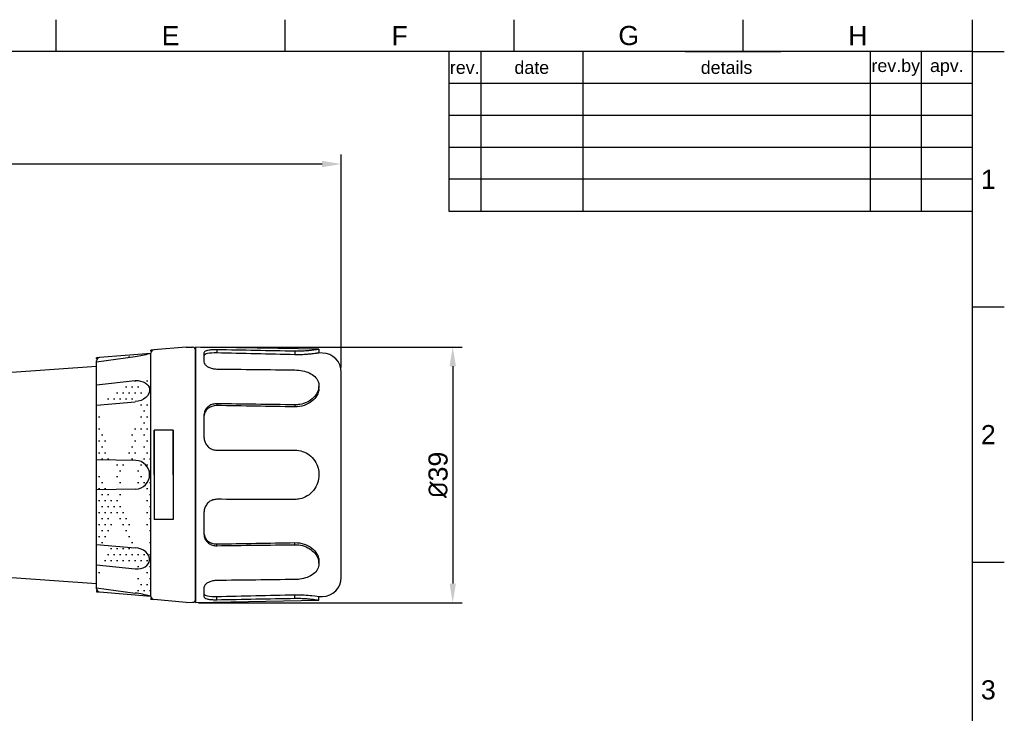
# Model space of a CAD drawing. Header units: millimetres. Extents: x 3504 to 4464, y 353 to 864.
# Tile 10 of 12: x 3647 to 3801, y 454 to 563. Entities that reach past the tile are written whole.
import ezdxf

# ---------------------------------------------------------------- set-up
doc = ezdxf.new("R2010")
doc.units = ezdxf.units.MM
doc.header["$LTSCALE"] = 0.1
for name, color, linetype in [('DIM', 3, 'Continuous'), ('FORM', 7, 'Continuous'), ('TEXT', 2, 'Continuous')]:
    doc.layers.add(name, color=color, linetype=linetype)
doc.styles.get("Standard").update_dxf_attribs({"font": 'arial_0.ttf'})
doc.dimstyles.get("Standard").update_dxf_attribs({"dimtxt": 0.18, "dimasz": 0.18, "dimexe": 0.18, "dimexo": 0.0625, "dimgap": 0.09, "dimtad": 0, "dimtih": 1, "dimtoh": 1, "dimdec": 4, "dimzin": 0, "dimdsep": 46, "dimtxsty": 'Standard', "dimcen": 0.09, "dimadec": 0, "dimazin": 0, "dimtfac": 1, "dimtdec": 4, "dimtofl": 0, "dimtmove": 0, "dimatfit": 3, "dimfxl": 1, "dimtolj": 1, "dimtzin": 0, "dimarcsym": 0})

# ---------------------------------------------------------------- blocks, each defined once
blk = doc.blocks.new('*D5')
at = {"layer": 'Defpoints', "color": 0, "transparency": 16777216}
for p in [(3674.36, 511.85), (3674.07, 471.81), (3714.62, 471.81)]:
    blk.add_point(p, dxfattribs=at)
at = {"layer": 'DIM', "color": 0, "linetype": 'ByBlock', "lineweight": -2, "transparency": 16777216}
for p, q in [((3675.11, 511.85), (3716.12, 511.85)), ((3714.62, 508.85), (3714.62, 474.81)), ((3674.82, 471.81), (3716.12, 471.81))]:
    blk.add_line(p, q, dxfattribs=at)
at = {"layer": 'DIM', "color": 0, "transparency": 16777216}
for points in [[(3714.12, 508.85), (3715.12, 508.85), (3714.62, 511.85)], [(3714.12, 474.81), (3715.12, 474.81), (3714.62, 471.81)]]:
    blk.add_solid(points, dxfattribs=at)
at = {"layer": 'DIM', "color": 0, "transparency": 16777216, "insert": (3712.34, 491.83), "char_height": 3, "attachment_point": 5, "rotation": 90}
blk.add_mtext('\\A1;{\\fISOCPEUR|b0|i0|c0|p34;%%C}39', dxfattribs=at)
blk = doc.blocks.new('*D6')
at = {"layer": 'Defpoints', "color": 0, "transparency": 16777216}
for p in [(3579.98, 540.52), (3697.16, 507.92), (3579.98, 498.65)]:
    blk.add_point(p, dxfattribs=at)
at = {"layer": 'DIM', "color": 0, "linetype": 'ByBlock', "lineweight": -2, "transparency": 16777216}
for p, q in [((3579.98, 499.4), (3579.98, 542.02)), ((3697.16, 508.67), (3697.16, 542.02)), ((3694.16, 540.52), (3582.98, 540.52))]:
    blk.add_line(p, q, dxfattribs=at)
at = {"layer": 'DIM', "color": 0, "transparency": 16777216}
for points in [[(3582.98, 541.02), (3582.98, 540.02), (3579.98, 540.52)], [(3694.16, 541.02), (3694.16, 540.02), (3697.16, 540.52)]]:
    blk.add_solid(points, dxfattribs=at)
at = {"layer": 'DIM', "color": 0, "transparency": 16777216, "insert": (3638.57, 542.81), "char_height": 3, "attachment_point": 5}
blk.add_mtext('\\A1;118', dxfattribs=at)

msp = doc.modelspace()

# ---------------------------------------------------------------- hatches: boundary and pattern name
h = msp.add_hatch()
h.set_pattern_fill('DOTS', color=256, scale=15, style=0)
h.set_pattern_definition([(180, (8162.0811, -1824.0747), (-0.46875, 0.9375), [0, -0.9375])])
edge = h.paths.add_edge_path()
edge.add_line((3658.85922, 480.93266), (3658.85922, 489.49373))
edge.add_line((3658.85922, 505.94798), (3658.85922, 509.53784))
edge.add_line((3658.85922, 494.20493), (3658.85922, 502.766))
edge.add_arc((3660.68738, 446.8383), 26.81935, 436.0360022, 440.94297, ccw=False)
edge.add_line((3658.85922, 474.16082), (3664.90922, 473.32327))
edge.add_arc((3660.68738, 536.86036), 26.81935, 279.05703, 283.9639978, ccw=False)
edge.add_line((3658.85922, 509.53784), (3664.90922, 510.37539))
edge.add_ellipse((3664.90922, 478.64649), major_axis=(2.25, -0.22106), ratio=0.773706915, start_angle=0, end_angle=94.3469571)
edge.add_ellipse((3664.90922, 478.64649), major_axis=(2.25, -0.22106), ratio=0.682262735, start_angle=273.8348268, end_angle=360)
edge.add_line((3658.85922, 477.75067), (3664.90922, 477.104))
edge.add_line((3658.85922, 480.93266), (3664.90922, 480.40413))
edge.add_ellipse((3664.90922, 505.05217), major_axis=(2.25, 0.22106), ratio=0.773706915, start_angle=265.6530429, end_angle=360, ccw=False)
edge.add_ellipse((3664.90922, 505.05217), major_axis=(2.25, 0.22106), ratio=0.682262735, start_angle=0, end_angle=86.1651732, ccw=False)
edge.add_line((3658.85922, 505.94798), (3664.90922, 506.59465))
edge.add_line((3658.85922, 502.766), (3664.90922, 503.29453))
edge.add_line((3664.98774, 489.6007), (3658.85922, 489.49373))
edge.add_arc((3664.90922, 491.84933), 2.25, 272, 448, ccw=False)
edge.add_line((3664.98774, 494.09796), (3658.85922, 494.20493))
edge.add_line((3667.15893, 472.86514), (3667.35922, 472.84933))
edge.add_line((3667.35922, 510.84933), (3667.15922, 510.83359))
edge.add_line((3667.35922, 472.84933), (3667.35922, 510.84933))
edge.add_line((3658.85922, 474.16082), (3658.85922, 477.75067))

# ---------------------------------------------------------------- linework, layer by layer
for p, q in [((3714.0006, 558.13239), (3714.0006, 533.13239)), ((3714.0006, 533.13239), (3796.0006, 533.13239)), ((3658.85922, 509.53784), (3664.90922, 510.37539)), ((3667.35922, 510.84933), (3659.31999, 510.21663)), ((3667.53761, 511.38375), (3667.35922, 511.36814)), ((3667.35922, 511.18907), (3667.35922, 511.36814)), ((3667.35922, 472.78868), (3667.35922, 510.90998)), ((3672.85922, 511.84933), (3667.81564, 511.40807)), ((3672.85922, 511.84933), (3673.86794, 511.83172)), ((3674.35922, 472.36686), (3674.35922, 511.3318)), ((3644.82434, 507.88185), (3658.85922, 508.86327)), ((3659.0429, 510.19482), (3658.85922, 510.18036)), ((3658.85922, 509.99612), (3658.85922, 510.18036)), ((3658.85922, 473.98246), (3658.85922, 509.71817)), ((3658.85922, 505.94798), (3664.90922, 506.59465)), ((3658.85922, 502.766), (3664.90922, 503.29453)), ((3670.85922, 498.84933), (3667.85922, 498.84933)), ((3667.85922, 498.84933), (3667.85922, 484.84933)), ((3667.85922, 491.84147), (3667.85922, 498.84147)), ((3670.85922, 498.84147), (3667.85922, 498.84147)), ((3670.85922, 498.84933), (3670.85922, 484.84933)), ((3670.85922, 491.84147), (3670.85922, 498.84147)), ((3664.98774, 494.09796), (3658.85922, 494.20493)), ((3667.85922, 491.84147), (3667.85922, 484.84147)), ((3670.85922, 491.84147), (3670.85922, 484.84147)), ((3664.98774, 489.6007), (3658.85922, 489.49373)), ((3670.85922, 484.84933), (3667.85922, 484.84933)), ((3670.85922, 484.84147), (3667.85922, 484.84147)), ((3658.85922, 480.93266), (3664.90922, 480.40413)), ((3658.85922, 477.75067), (3664.90922, 477.104)), ((3644.82434, 475.8168), (3658.85922, 474.83539)), ((3658.85922, 474.16082), (3664.90922, 473.32327)), ((3658.85922, 473.70254), (3658.85922, 473.51829)), ((3658.85922, 473.52038), (3659.03948, 473.50615)), ((3659.31987, 473.48401), (3667.35922, 472.84933)), ((3667.35922, 472.50959), (3667.35922, 472.33052)), ((3667.53761, 472.31491), (3667.35922, 472.33052)), ((3672.85922, 471.84933), (3667.81564, 472.29059)), ((3672.85922, 471.84933), (3673.86794, 471.86694))]:
    msp.add_line(p, q)
at = {"color": 0}
for p, q in [((3674.35922, 511.85458), (3674.35922, 471.84408)), ((3693.67234, 511.51747), (3674.35922, 511.85458)), ((3675.67043, 510.94113), (3675.67043, 510.48235)), ((3675.67043, 510.48235), (3675.67043, 510.12905)), ((3694.21157, 510.91943), (3693.65932, 510.9317)), ((3675.67043, 510.12905), (3675.67043, 509.52047)), ((3697.15922, 475.77877), (3697.15922, 507.91989)), ((3675.67043, 501.17808), (3675.67043, 499.92068)), ((3675.67043, 499.92068), (3675.67043, 499.06774)), ((3675.67043, 499.06774), (3675.67043, 497.74829)), ((3675.67043, 485.95037), (3675.67043, 484.63092)), ((3675.67043, 484.63092), (3675.67043, 483.77798)), ((3675.67043, 483.77798), (3675.67043, 482.52058)), ((3675.67043, 474.17819), (3675.67043, 473.56961)), ((3675.67043, 473.56961), (3675.67043, 473.21631)), ((3674.35922, 471.84408), (3693.67234, 472.18119)), ((3675.67043, 473.21631), (3675.67043, 472.75752)), ((3693.65932, 472.76696), (3694.21157, 472.77923))]:
    msp.add_line(p, q, dxfattribs=at)
for centre, radius, start, end in [((3660.68738, 536.86036), 26.81935, 279.05703, 283.9639978), ((3667.85922, 510.90998), 0.5, 95, 180), ((3673.85922, 511.3318), 0.5, 0, 89), ((3659.35922, 509.71817), 0.5, 94.5, 180), ((3664.90922, 491.84933), 2.25, 272, 88), ((3659.35922, 473.98246), 0.5, 180, 265.4860115), ((3660.68738, 446.8383), 26.81935, 76.0360022, 80.94297), ((3667.85922, 472.78868), 0.5, 180, 265), ((3673.85922, 472.36686), 0.5, 271, 0)]:
    msp.add_arc(centre, radius, start, end)
for centre, start, end in [((3694.15922, 507.91989), 0, 89), ((3694.15922, 475.77877), 271, 0)]:
    msp.add_arc(centre, 3, start, end, dxfattribs=at)
at = {"extrusion": (0, 0, -1)}
for ratio, start_param, end_param in [(0.682262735, 4.779319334, 6.283185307), (0.773706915, 0, 1.646665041)]:
    msp.add_ellipse((3664.90922, 505.05217), major_axis=(2.25, 0.22106), ratio=ratio, start_param=start_param, end_param=end_param, dxfattribs=at)
for ratio, start_param, end_param in [(0.773706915, 0, 1.646665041), (0.682262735, 4.779319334, 6.283185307)]:
    msp.add_ellipse((3664.90922, 478.64649), major_axis=(2.25, -0.22106), ratio=ratio, start_param=start_param, end_param=end_param)
at = {"color": 0}
for points, degree, knots in [([(3677.67064, 511.42187), (3677.45655, 511.4257), (3677.23906, 511.42313), (3677.03639, 511.41294), (3676.83334, 511.40273), (3676.64024, 511.38452), (3676.47214, 511.35899), (3676.30709, 511.33392), (3676.16064, 511.30152), (3676.04052, 511.26279), (3675.90288, 511.21841), (3675.79946, 511.1637), (3675.73985, 511.10212), (3675.69208, 511.05277), (3675.67046, 510.99825), (3675.67043, 510.94113)], 3, [0, 0, 0, 0, 0.19945479, 0.19945479, 0.19945479, 0.399413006, 0.399413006, 0.399413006, 0.595114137, 0.595114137, 0.595114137, 0.820624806, 0.820624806, 0.820624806, 1, 1, 1, 1]), ([(3677.65932, 510.92193), (3677.12837, 510.93392), (3676.60221, 510.90469), (3675.91768, 510.76055), (3675.72222, 510.65696), (3675.67214, 510.52997)], 3, [0, 0, 0, 0, 0.539074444, 0.539074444, 1, 1, 1, 1]), ([(3689.90932, 510.64444), (3687.86765, 510.69068), (3685.82599, 510.73692), (3683.78432, 510.78315), (3681.74265, 510.82938), (3679.70098, 510.8756), (3677.65932, 510.92182)], 3, [0, 0, 0, 0, 0.499999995, 0.499999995, 0.499999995, 1, 1, 1, 1]), ([(3689.92194, 511.20132), (3689.91953, 511.09484), (3689.91586, 510.93329), (3689.91305, 510.80903), (3689.91088, 510.71344), (3689.90938, 510.64691), (3689.90927, 510.64231)], 1, [0, 0, 0.19119368, 0.481273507, 0.704411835, 0.876056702, 0.999288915, 1, 1]), ([(3693.66162, 510.93165), (3693.65703, 510.93137), (3693.63522, 510.9275), (3693.5623, 510.91511), (3693.532, 510.90999), (3693.46042, 510.89812), (3693.3777, 510.88459), (3693.27296, 510.86817), (3693.157, 510.85056), (3693.09302, 510.84111), (3692.88772, 510.81195), (3692.7326, 510.79136), (3692.47268, 510.76081), (3692.38139, 510.75068), (3692.18964, 510.73092), (3692.0908, 510.72146), (3691.7858, 510.69478), (3691.57124, 510.67924), (3691.23249, 510.66101), (3691.11674, 510.65579), (3690.87928, 510.64735), (3690.7595, 510.64422), (3690.39863, 510.63825), (3690.15535, 510.63885), (3689.90932, 510.64441)], 3, [0, 0, 0, 0, 0.125, 0.125, 0.1875, 0.1875, 0.25, 0.3125, 0.3125, 0.375, 0.375, 0.5, 0.5, 0.5625, 0.5625, 0.625, 0.625, 0.75, 0.75, 0.8125, 0.8125, 0.875, 0.875, 1, 1, 1, 1]), ([(3693.67464, 511.51743), (3693.67005, 511.51711), (3693.64846, 511.51305), (3693.5787, 511.50044), (3693.54973, 511.49524), (3693.48016, 511.48296), (3693.43931, 511.47583), (3693.30139, 511.45231), (3693.18881, 511.43373), (3692.98894, 511.40321), (3692.91712, 511.39259), (3692.76254, 511.37078), (3692.68078, 511.35974), (3692.42375, 511.32691), (3692.23622, 511.30535), (3691.9301, 511.27562), (3691.82327, 511.2661), (3691.6053, 511.24867), (3691.49396, 511.24073), (3691.15291, 511.2196), (3690.91629, 511.20912), (3690.42322, 511.19762), (3690.17393, 511.1968), (3689.92194, 511.20132)], 3, [0, 0, 0, 0, 0.125, 0.125, 0.1875, 0.1875, 0.25, 0.25, 0.375, 0.375, 0.4375, 0.4375, 0.5, 0.5, 0.625, 0.625, 0.6875, 0.6875, 0.75, 0.75, 0.875, 0.875, 1, 1, 1, 1]), ([(3693.67234, 511.51747), (3693.66953, 511.39102), (3693.66586, 511.22628), (3693.66305, 511.09956), (3693.66088, 511.00209), (3693.65937, 510.9342), (3693.65927, 510.9296)], 1, [0, 0, 0.215867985, 0.497098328, 0.713429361, 0.879837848, 0.999310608, 1, 1]), ([(3675.67043, 509.52047), (3675.67047, 509.40523), (3675.7063, 509.28322), (3675.7857, 509.16541), (3675.8655, 509.04703), (3675.99226, 508.93024), (3676.15053, 508.82728), (3676.2962, 508.73253), (3676.47123, 508.64566), (3676.66613, 508.57794), (3676.86504, 508.50882), (3677.09059, 508.45821), (3677.32005, 508.43247), (3677.43556, 508.41951), (3677.55337, 508.41243), (3677.67064, 508.411)], 3, [0, 0, 0, 0, 0.230061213, 0.230061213, 0.230061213, 0.461810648, 0.461810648, 0.461810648, 0.674376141, 0.674376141, 0.674376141, 0.891948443, 0.891948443, 0.891948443, 1, 1, 1, 1]), ([(3689.92194, 508.26413), (3690.32236, 508.25926), (3690.72842, 508.21585), (3691.10695, 508.13681), (3691.48633, 508.05759), (3691.84826, 507.94047), (3692.16552, 507.79165), (3692.49276, 507.63815), (3692.78101, 507.44669), (3693.01027, 507.22847), (3693.2475, 507.00266), (3693.42786, 506.74188), (3693.53818, 506.46336), (3693.62682, 506.2396), (3693.67228, 506.00018), (3693.67234, 505.7568)], 3, [0, 0, 0, 0, 0.201584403, 0.201584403, 0.201584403, 0.403514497, 0.403514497, 0.403514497, 0.611847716, 0.611847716, 0.611847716, 0.827549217, 0.827549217, 0.827549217, 1, 1, 1, 1]), ([(3693.67234, 505.7568), (3693.67227, 505.4472), (3693.59761, 505.12343), (3693.45498, 504.81373), (3693.31213, 504.50354), (3693.0971, 504.19885), (3692.82562, 503.92989), (3692.55495, 503.66174), (3692.21987, 503.42205), (3691.84843, 503.23768), (3691.4881, 503.05881), (3691.08315, 502.92688), (3690.66813, 502.85852), (3690.42346, 502.81821), (3690.17196, 502.79908), (3689.92194, 502.80238)], 3, [0, 0, 0, 0, 0.220474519, 0.220474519, 0.220474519, 0.4413137, 0.4413137, 0.4413137, 0.661621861, 0.661621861, 0.661621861, 0.875273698, 0.875273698, 0.875273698, 1, 1, 1, 1]), ([(3693.65834, 505.28383), (3693.63603, 504.60629), (3693.23294, 503.884), (3691.86619, 502.80589), (3690.89345, 502.47168), (3689.90932, 502.48717)], 3, [0, 0, 0, 0, 0.492860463, 0.492860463, 1, 1, 1, 1]), ([(3693.65838, 505.28385), (3693.65855, 505.28903), (3693.65892, 505.30079), (3693.6595, 505.31929), (3693.66014, 505.33952), (3693.66079, 505.36023), (3693.66146, 505.3813), (3693.66213, 505.40273), (3693.66282, 505.4245), (3693.66352, 505.44675), (3693.66425, 505.46961), (3693.66499, 505.4931), (3693.66575, 505.51721), (3693.66653, 505.54181), (3693.66732, 505.5669), (3693.66812, 505.59233), (3693.66893, 505.61808), (3693.66976, 505.64416), (3693.67056, 505.66963), (3693.67109, 505.68642), (3693.67134, 505.69435)], 3, [0, 0, 0, 0, 0.037869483, 0.085930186, 0.135186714, 0.185639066, 0.237287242, 0.289177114, 0.342220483, 0.39641735, 0.451767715, 0.509309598, 0.568047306, 0.627980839, 0.689110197, 0.75143538, 0.813811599, 0.877341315, 0.942024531, 1, 1, 1, 1]), ([(3677.67064, 502.9674), (3677.45692, 502.97022), (3677.23962, 502.94664), (3677.03705, 502.89184), (3676.83377, 502.83685), (3676.64082, 502.74867), (3676.47329, 502.63755), (3676.31266, 502.53101), (3676.16939, 502.40293), (3676.04986, 502.26119), (3675.90404, 502.08828), (3675.79489, 501.88612), (3675.73514, 501.67444), (3675.68991, 501.51418), (3675.67053, 501.34607), (3675.67043, 501.17808)], 3, [0, 0, 0, 0, 0.198894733, 0.198894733, 0.198894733, 0.398767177, 0.398767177, 0.398767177, 0.589466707, 0.589466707, 0.589466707, 0.824155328, 0.824155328, 0.824155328, 1, 1, 1, 1]), ([(3677.65932, 502.68341), (3677.12892, 502.69176), (3676.6012, 502.51348), (3675.91805, 501.91909), (3675.72375, 501.54863), (3675.67278, 501.15341)], 3, [0, 0, 0, 0, 0.54012092, 0.54012092, 1, 1, 1, 1]), ([(3689.90932, 502.48731), (3687.86765, 502.51992), (3685.82599, 502.55254), (3683.78432, 502.58515), (3681.74265, 502.61775), (3679.70098, 502.65036), (3677.65932, 502.68296)], 3, [0, 0, 0, 0, 0.500000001, 0.500000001, 0.500000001, 1, 1, 1, 1]), ([(3689.92194, 502.80238), (3689.91953, 502.74211), (3689.91586, 502.65068), (3689.91305, 502.58034), (3689.91088, 502.52624), (3689.90942, 502.48958), (3689.90923, 502.48499)], 1, [0, 0, 0.19119368, 0.481273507, 0.704411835, 0.876056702, 0.999288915, 1, 1]), ([(3675.67043, 497.74829), (3675.67047, 497.51244), (3675.7063, 497.27102), (3675.7857, 497.04498), (3675.8655, 496.81782), (3675.99226, 496.60105), (3676.15053, 496.4145), (3676.2962, 496.2428), (3676.47123, 496.08959), (3676.66613, 495.9726), (3676.86504, 495.8532), (3677.09059, 495.76889), (3677.32005, 495.72858), (3677.43556, 495.70829), (3677.55337, 495.69846), (3677.67064, 495.69854)], 3, [0, 0, 0, 0, 0.230061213, 0.230061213, 0.230061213, 0.461810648, 0.461810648, 0.461810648, 0.674376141, 0.674376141, 0.674376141, 0.891948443, 0.891948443, 0.891948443, 1, 1, 1, 1]), ([(3689.92194, 495.71137), (3690.32249, 495.71166), (3690.7287, 495.64362), (3691.10734, 495.51398), (3691.48679, 495.38407), (3691.84875, 495.1891), (3692.166, 494.94533), (3692.49303, 494.69406), (3692.78113, 494.38437), (3693.01031, 494.04152), (3693.24773, 493.68635), (3693.42819, 493.28589), (3693.53847, 492.87208), (3693.62694, 492.54011), (3693.67228, 492.19325), (3693.67234, 491.84933)], 3, [0, 0, 0, 0, 0.201649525, 0.201649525, 0.201649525, 0.403616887, 0.403616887, 0.403616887, 0.611848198, 0.611848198, 0.611848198, 0.827690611, 0.827690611, 0.827690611, 1, 1, 1, 1]), ([(3693.67234, 491.84933), (3693.67227, 491.41148), (3693.59761, 490.96771), (3693.45498, 490.55449), (3693.31213, 490.14063), (3693.0971, 489.74574), (3692.82562, 489.40347), (3692.55495, 489.06222), (3692.21987, 488.76396), (3691.84843, 488.53561), (3691.4881, 488.31408), (3691.08315, 488.15171), (3690.66813, 488.06467), (3690.42346, 488.01335), (3690.17196, 487.98711), (3689.92194, 487.98729)], 3, [0, 0, 0, 0, 0.22047442, 0.22047442, 0.22047442, 0.441313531, 0.441313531, 0.441313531, 0.661621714, 0.661621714, 0.661621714, 0.875273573, 0.875273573, 0.875273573, 1, 1, 1, 1]), ([(3677.67064, 488.00012), (3677.45655, 488.00027), (3677.23906, 487.96703), (3677.03639, 487.8987), (3676.83334, 487.83023), (3676.64024, 487.7247), (3676.47214, 487.59389), (3676.30709, 487.46545), (3676.16064, 487.31114), (3676.04052, 487.1425), (3675.90288, 486.94926), (3675.79946, 486.72931), (3675.73985, 486.50366), (3675.69208, 486.3228), (3675.67046, 486.13522), (3675.67043, 485.95037)], 3, [0, 0, 0, 0, 0.19945479, 0.19945479, 0.19945479, 0.399413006, 0.399413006, 0.399413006, 0.595114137, 0.595114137, 0.595114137, 0.820624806, 0.820624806, 0.820624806, 1, 1, 1, 1]), ([(3675.67043, 482.52058), (3675.67047, 482.30228), (3675.7063, 482.08287), (3675.7857, 481.881), (3675.8655, 481.67814), (3675.99226, 481.48838), (3676.15053, 481.3275), (3676.2962, 481.17943), (3676.47123, 481.04963), (3676.66613, 480.9519), (3676.86504, 480.85216), (3677.09059, 480.78355), (3677.32005, 480.75229), (3677.43556, 480.73655), (3677.55337, 480.72971), (3677.67064, 480.73126)], 3, [0, 0, 0, 0, 0.230061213, 0.230061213, 0.230061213, 0.461810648, 0.461810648, 0.461810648, 0.674376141, 0.674376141, 0.674376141, 0.891948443, 0.891948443, 0.891948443, 1, 1, 1, 1]), ([(3675.67206, 482.55038), (3675.72193, 482.15281), (3675.91687, 481.77986), (3676.60101, 481.18606), (3677.12819, 481.00689), (3677.65932, 481.01525)], 3, [0, 0, 0, 0, 0.460989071, 0.460989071, 1, 1, 1, 1]), ([(3677.65932, 481.0157), (3679.70098, 481.0483), (3681.74265, 481.08091), (3683.78432, 481.11351), (3685.82599, 481.14612), (3687.86765, 481.17873), (3689.90932, 481.21135)], 3, [0, 0, 0, 0, 0.499999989, 0.499999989, 0.499999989, 1, 1, 1, 1]), ([(3689.90932, 481.21149), (3690.89924, 481.22708), (3691.87612, 480.88789), (3693.23222, 479.81234), (3693.63591, 479.09465), (3693.65833, 478.41521)], 3, [0, 0, 0, 0, 0.507163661, 0.507163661, 1, 1, 1, 1]), ([(3677.67064, 480.73126), (3677.66953, 480.75924), (3677.66586, 480.85105), (3677.66305, 480.92168), (3677.66088, 480.97601), (3677.65941, 481.01283), (3677.65923, 481.01743)], 1, [0, 0, 0.098529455, 0.421843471, 0.67054656, 0.861856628, 0.999207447, 1, 1]), ([(3689.92194, 480.89628), (3690.32236, 480.90157), (3690.72842, 480.84871), (3691.10695, 480.74451), (3691.48633, 480.64007), (3691.84826, 480.48163), (3692.16552, 480.28589), (3692.49276, 480.08399), (3692.78101, 479.83729), (3693.01027, 479.57039), (3693.2475, 479.2942), (3693.42786, 478.98906), (3693.53818, 478.68279), (3693.62682, 478.43674), (3693.67228, 478.18524), (3693.67234, 477.94186)], 3, [0, 0, 0, 0, 0.201584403, 0.201584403, 0.201584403, 0.403514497, 0.403514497, 0.403514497, 0.611847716, 0.611847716, 0.611847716, 0.827549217, 0.827549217, 0.827549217, 1, 1, 1, 1]), ([(3693.67134, 478.00467), (3693.6709, 478.01837), (3693.67001, 478.04657), (3693.66867, 478.08911), (3693.66731, 478.13211), (3693.66597, 478.17459), (3693.66465, 478.21655), (3693.66334, 478.25799), (3693.66205, 478.29891), (3693.66077, 478.33931), (3693.65955, 478.37799), (3693.65875, 478.40321), (3693.65838, 478.41514)], 3, [0, 0, 0, 0, 0.100122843, 0.206158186, 0.31092364, 0.414419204, 0.516644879, 0.617600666, 0.717286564, 0.815702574, 0.912848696, 1, 1, 1, 1]), ([(3693.67234, 477.94186), (3693.67227, 477.63225), (3693.59761, 477.32843), (3693.45498, 477.05375), (3693.31213, 476.77864), (3693.0971, 476.52489), (3692.82562, 476.30979), (3692.55495, 476.09535), (3692.21987, 475.91324), (3691.84843, 475.77468), (3691.4881, 475.64025), (3691.08315, 475.54256), (3690.66813, 475.48782), (3690.42346, 475.45555), (3690.17196, 475.43757), (3689.92194, 475.43453)], 3, [0, 0, 0, 0, 0.220474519, 0.220474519, 0.220474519, 0.4413137, 0.4413137, 0.4413137, 0.661621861, 0.661621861, 0.661621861, 0.875273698, 0.875273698, 0.875273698, 1, 1, 1, 1]), ([(3677.67064, 475.28766), (3677.45655, 475.28505), (3677.23906, 475.26336), (3677.03639, 475.22225), (3676.83334, 475.18106), (3676.64024, 475.11931), (3676.47214, 475.04486), (3676.30709, 474.97177), (3676.16064, 474.88557), (3676.04052, 474.79371), (3675.90288, 474.68845), (3675.79946, 474.57161), (3675.73985, 474.45559), (3675.69208, 474.3626), (3675.67046, 474.26851), (3675.67043, 474.17819)], 3, [0, 0, 0, 0, 0.19945479, 0.19945479, 0.19945479, 0.399413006, 0.399413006, 0.399413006, 0.595114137, 0.595114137, 0.595114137, 0.820624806, 0.820624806, 0.820624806, 1, 1, 1, 1]), ([(3675.67043, 472.75752), (3675.67047, 472.68465), (3675.7063, 472.61578), (3675.7857, 472.55634), (3675.8655, 472.49661), (3675.99226, 472.445), (3676.15053, 472.40404), (3676.2962, 472.36635), (3676.47123, 472.33599), (3676.66613, 472.31477), (3676.86504, 472.29311), (3677.09059, 472.28039), (3677.32005, 472.27649), (3677.43556, 472.27452), (3677.55337, 472.27469), (3677.67064, 472.27679)], 3, [0, 0, 0, 0, 0.230061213, 0.230061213, 0.230061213, 0.461810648, 0.461810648, 0.461810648, 0.674376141, 0.674376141, 0.674376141, 0.891948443, 0.891948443, 0.891948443, 1, 1, 1, 1]), ([(3675.67206, 473.1687), (3675.72193, 473.04158), (3675.91687, 472.93819), (3676.60101, 472.79429), (3677.12819, 472.76474), (3677.65932, 472.77673)], 3, [0, 0, 0, 0, 0.46098917, 0.46098917, 1, 1, 1, 1]), ([(3677.67064, 472.27679), (3677.66953, 472.32605), (3677.66586, 472.48769), (3677.66305, 472.61203), (3677.66088, 472.70767), (3677.65938, 472.77424), (3677.65927, 472.77884)], 1, [0, 0, 0.098529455, 0.421843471, 0.67054656, 0.861856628, 0.999207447, 1, 1]), ([(3677.65932, 472.77684), (3679.70098, 472.82306), (3681.74265, 472.86928), (3683.78432, 472.91551), (3685.82599, 472.96174), (3687.86765, 473.00798), (3689.90932, 473.05422)], 3, [0, 0, 0, 0, 0.499999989, 0.499999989, 0.499999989, 1, 1, 1, 1]), ([(3689.90932, 473.05425), (3690.8983, 473.0766), (3691.87631, 473.00831), (3693.25171, 472.84592), (3693.65697, 472.76731), (3693.66155, 472.76697)], 3, [0, 0, 0, 0, 0.5, 0.5, 1, 1, 1, 1]), ([(3689.92194, 472.49734), (3690.17382, 472.50186), (3690.4213, 472.50107), (3690.78623, 472.49274), (3690.90682, 472.48877), (3691.14585, 472.47859), (3691.26375, 472.47238), (3691.60647, 472.45122), (3691.82291, 472.4336), (3692.1297, 472.40382), (3692.22924, 472.39329), (3692.41818, 472.3719), (3692.50808, 472.36099), (3692.67906, 472.33912), (3692.76017, 472.32816), (3692.9136, 472.30654), (3692.98622, 472.29584), (3693.18827, 472.26504), (3693.30097, 472.24646), (3693.43837, 472.22306), (3693.47885, 472.21601), (3693.54893, 472.20363), (3693.57836, 472.19834), (3693.64864, 472.18561), (3693.67004, 472.18155), (3693.67463, 472.18119)], 3, [0, 0, 0, 0, 0.125, 0.125, 0.1875, 0.1875, 0.25, 0.25, 0.375, 0.375, 0.4375, 0.4375, 0.5, 0.5, 0.5625, 0.5625, 0.625, 0.625, 0.75, 0.75, 0.8125, 0.8125, 0.875, 0.875, 1, 1, 1, 1]), ([(3693.67234, 472.18119), (3693.66953, 472.30764), (3693.66586, 472.47238), (3693.66305, 472.59909), (3693.66088, 472.69657), (3693.65937, 472.76446), (3693.65927, 472.76905)], 1, [0, 0, 0.215867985, 0.497098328, 0.713429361, 0.879837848, 0.999310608, 1, 1])]:
    msp.add_open_spline(points, degree=degree, knots=knots, dxfattribs=at)
for points, degree in [([(3677.67064, 511.42162), (3677.65932, 510.92182)], 1), ([(3689.92194, 511.20151), (3685.83817, 511.2749), (3681.75441, 511.34828), (3677.67064, 511.42162)], 3), ([(3677.67064, 508.4117), (3681.75441, 508.36236), (3685.83817, 508.31299), (3689.92194, 508.2636)], 3), ([(3677.67064, 502.96636), (3677.65932, 502.68296)], 1), ([(3689.92194, 502.80318), (3685.83817, 502.85758), (3681.75441, 502.91198), (3677.67064, 502.96636)], 3), ([(3677.67064, 495.69977), (3681.75441, 495.70333), (3685.83817, 495.70688), (3689.92194, 495.71043)], 3), ([(3689.92194, 487.98823), (3685.83817, 487.99178), (3681.75441, 487.99533), (3677.67064, 487.99889)], 3), ([(3689.92194, 480.89548), (3689.90932, 481.21135)], 1), ([(3677.67064, 480.7323), (3681.75441, 480.78668), (3685.83817, 480.84108), (3689.92194, 480.89548)], 3), ([(3689.92194, 475.43506), (3685.83817, 475.38567), (3681.75441, 475.3363), (3677.67064, 475.28695)], 3), ([(3677.67064, 472.27703), (3681.75441, 472.35038), (3685.83817, 472.42375), (3689.92194, 472.49715)], 3), ([(3689.92194, 472.49715), (3689.90932, 473.05422)], 1)]:
    msp.add_open_spline(points, degree=degree, dxfattribs=at)
at = {"layer": 'FORM'}
for p, q in [((3652.5006, 558.13239), (3652.5006, 563.13239)), ((3688.3756, 558.13239), (3688.3756, 563.13239)), ((3724.2506, 558.13239), (3724.2506, 563.13239)), ((3760.1256, 558.13239), (3760.1256, 563.13239)), ((3796.0006, 558.13239), (3796.0006, 563.13239)), ((3796.0006, 558.13239), (3509.0006, 558.13239)), ((3719.0006, 558.13239), (3719.0006, 533.13239)), ((3735.0006, 558.13239), (3735.0006, 533.13239)), ((3751.0006, 558.13239), (3766.0006, 558.13239)), ((3781.0006, 558.13239), (3766.0006, 558.13239)), ((3780.0006, 558.13239), (3780.0006, 533.13239)), ((3788.0006, 558.13239), (3788.0006, 533.13239)), ((3796.0006, 358.13239), (3796.0006, 558.13239)), ((3796.0006, 558.13239), (3801.0006, 558.13239)), ((3796.0006, 553.13239), (3714.0006, 553.13239)), ((3796.0006, 548.13239), (3714.0006, 548.13239)), ((3796.0006, 543.13239), (3714.0006, 543.13239)), ((3796.0006, 538.13239), (3714.0006, 538.13239)), ((3796.0006, 518.13239), (3801.0006, 518.13239)), ((3796.0006, 478.13239), (3801.0006, 478.13239))]:
    msp.add_line(p, q, dxfattribs=at)

# ---------------------------------------------------------------- texts
at = {"layer": 'FORM', "char_height": 3, "attachment_point": 5}
for s, width, insert in [('E', 5, (3670.4381, 560.63239)), ('F', 5, (3706.3131, 560.63239)), ('G', 5, (3742.1881, 560.63239)), ('H', 5, (3778.0631, 560.63239)), ('1', 40, (3798.5006, 538.13239)), ('2', 40, (3798.5006, 498.13239)), ('3', 40, (3798.5006, 458.13239))]:
    msp.add_mtext_dynamic_manual_height_columns(s, width=width, gutter_width=12.5, heights=[0], dxfattribs=dict(at, insert=insert))
at = {"layer": 'TEXT', "char_height": 2, "attachment_point": 5}
for s, width, insert in [('date', 16, (3727.0006, 555.63239)), ('details', 45, (3757.5006, 555.63239)), ('rev.by', 8, (3784.0006, 555.63239)), ('rev.', 5, (3716.5006, 555.63239)), ('apv.', 8, (3792.0006, 555.63239))]:
    msp.add_mtext_dynamic_manual_height_columns(s, width=width, gutter_width=12.5, heights=[0], dxfattribs=dict(at, insert=insert))

# ---------------------------------------------------------------- dimensions: what is measured, and where the dimension line sits
at = {"layer": 'DIM'}
dim = msp.add_linear_dim(base=(3579.98211, 540.52463), p1=(3697.15922, 507.91989), p2=(3579.98211, 498.64717), text='118', dimstyle='Standard', override={"dimscale": 1.2, "dimtxt": 2.5, "dimasz": 2.5, "dimexe": 1.25, "dimexo": 0.625, "dimgap": 0.625, "dimtad": 1, "dimtih": 0, "dimtoh": 0, "dimzin": 8, "dimlunit": 6, "dimcen": 2.5, "dimtofl": 1, "dimtvp": 1, "dimarcsym": 1}, dxfattribs=at)
dim.commit()
dim.dimension.update_dxf_attribs({"geometry": '*D6', "text_midpoint": (3638.57066, 542.80635)})
dim = msp.add_linear_dim(base=(3714.62208, 471.81425), p1=(3674.35922, 511.85458), p2=(3674.07475, 471.81425), angle=90, text='{\\fISOCPEUR|b0|i0|c0|p34;%%C}39', dimstyle='Standard', override={"dimscale": 1.2, "dimtxt": 2.5, "dimasz": 2.5, "dimexe": 1.25, "dimexo": 0.625, "dimgap": 0.625, "dimtad": 1, "dimtih": 0, "dimtoh": 0, "dimzin": 8, "dimlunit": 6, "dimcen": 2.5, "dimtofl": 1, "dimtvp": 1, "dimarcsym": 1}, dxfattribs=at)
dim.commit()
dim.dimension.update_dxf_attribs({"geometry": '*D5', "text_midpoint": (3712.33933, 491.83441)})

doc.saveas('drawing.dxf')
